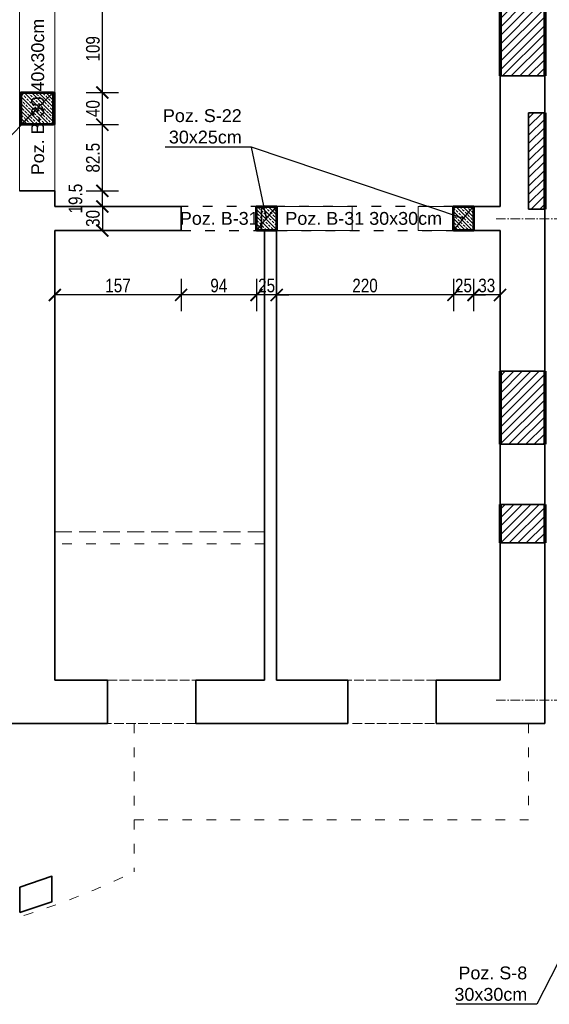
# Model space of a CAD drawing. Header units: inches. Extents: x 201967 to 338763, y -32705 to 30884.
# Tile 162 of 236: x 320283 to 320942, y 8867 to 10094. Entities that reach past the tile are written whole.
import ezdxf

# ---------------------------------------------------------------- set-up
doc = ezdxf.new("R2010")
doc.units = ezdxf.units.IN
doc.header["$MEASUREMENT"] = 0
for name, pattern in [('ACAD_ISO02W100', [15, 12, -3]), ('ACAD_ISO03W100', [30, 12, -18]), ('ACAD_ISO10W100', [18, 12, -3, 0, -3])]:
    doc.linetypes.add(name, pattern=pattern)
for name, color, linetype, lineweight in [('00 b ŚCIANY nowe-zamurowania', 242, 'Continuous', 70), ('00 d ŚCIANY wyburzenia', 254, 'WYBURZENIA', 9), ('01 a1 KONSTRUKCJA żelebet', 200, 'Continuous', 53), ('01 b KONSTRUKCJA belki', 92, 'ACAD_ISO03W100', 30), ('01h2 KONSTRUKCJA pozycje belki', 254, 'Continuous', 13), ('01h3 KONSTRUKCJA pozycje słupy', 252, 'Continuous', 13), ('02 b ściany dziłowe cienkie', 6, 'ACAD_ISO03W100', 13), ('11 OSIE ściany', 2, 'ACAD_ISO10W100', 5), ('12 PRZERYWANE 1', 73, 'ACAD_ISO03W100', 9), ('90 WYMIAR', 155, 'Continuous', 9), ('_proj_MURY konstr', 1, 'Continuous', 20), ('K_kreskowanie', 251, 'Continuous', 0)]:
    doc.layers.add(name, color=color, linetype=linetype, lineweight=lineweight)
doc.styles.add('100 arial', font='arial.ttf', dxfattribs={"width": 0.8, "height": 17})
doc.styles.add('OPIS', font='arial.ttf')
doc.styles.add('RomanS', font='romans.shx')
doc.styles.get("Standard").update_dxf_attribs({"font": 'arial.ttf'})
doc.linetypes.add('WYBURZENIA', pattern='A,12.7,-0.01,["X",Standard,S=2.54,R=0,X=0,Y=-1.27],-0.01', length=12.72)
doc.dimstyles.new('100', dxfattribs={"dimscale": 10, "dimtxt": 17, "dimasz": 1.5, "dimexe": 2, "dimexo": 2, "dimgap": 0.3, "dimtad": 1, "dimdec": 1, "dimrnd": 0.5, "dimdsep": 46, "dimtxsty": '100 arial', "dimblk": 'ARCHTICK', "dimcen": 10, "dimclrd": 256, "dimclre": 256, "dimclrt": 256, "dimadec": 0, "dimazin": 0, "dimtfac": 1, "dimtdec": 1, "dimtix": 1, "dimtmove": 1, "dimatfit": 3, "dimfxl": 2, "dimfxlon": 1, "dimtolj": 1, "dimarcsym": 0})
doc.dimstyles.new('DIM100txt12', dxfattribs={"dimtxt": 12, "dimasz": 1.05, "dimexe": 0, "dimexo": 8, "dimgap": 4, "dimtad": 1, "dimdec": 7, "dimrnd": 0.5, "dimdsep": 46, "dimtxsty": 'RomanS', "dimblk1": 'DIM', "dimblk2": 'DIM', "dimsah": 1, "dimcen": 0.09, "dimse1": 1, "dimse2": 1, "dimclrt": 256, "dimadec": 1, "dimazin": 0, "dimtfac": 1, "dimtdec": 7, "dimtix": 1, "dimtofl": 0, "dimtmove": 2, "dimatfit": 3, "dimfxl": 1, "dimtolj": 1, "dimtzin": 0, "dimarcsym": 0})
pattern_1 = [(45, (214354.1264067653, -6498.932997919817), (-5.303300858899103, 5.303300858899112), [])]
pattern_2 = [(45, (0, -25), (-4.490128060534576, 4.490128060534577), []), (45, (4.490130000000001, -25), (-4.490128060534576, 4.490128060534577), [3.175, -1.5875])]

# ---------------------------------------------------------------- blocks, each defined once
blk = doc.blocks.new('1 osie 2 część BPPZ')
at = {"layer": '11 OSIE ściany'}
for p, q in [((-95.33901275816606, -1200), (1219, -1200)), ((-95.33901275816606, -1800), (1219, -1800))]:
    blk.add_line(p, q, dxfattribs=at)
blk = doc.blocks.new('DIM')
for p, q in [((7.275957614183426e-12, -13.00000000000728), (7.275957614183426e-12, 12.99999999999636)), ((8.000000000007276, -7.275957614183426e-12), (-7.999999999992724, -7.275957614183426e-12))]:
    blk.add_line(p, q)
at = {"const_width": 1.714285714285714}
blk.add_lwpolyline([(5.714285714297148, 5.714285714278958), (-5.71428571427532, -5.71428571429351)], dxfattribs=at)
blk = doc.blocks.new('*U1188')
at = {"lineweight": 5, "ltscale": 0.25}
h = blk.add_hatch(dxfattribs=at)
h.set_pattern_fill('ANSI33', color=5, style=0)
h.set_pattern_definition(pattern_2)
h.paths.add_polyline_path([(0, 0), (-7.105427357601e-16, -30), (25, -30), (25, 0)])
blk.add_lwpolyline([(0, 0), (-7.105427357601e-16, -30), (25, -30), (25, 0)], close=True)
at = {"layer": 'Defpoints'}
blk.add_line((0, 0), (25, -30), dxfattribs=at)
blk = doc.blocks.new('*U1171')
at = {"lineweight": 5, "ltscale": 0.25}
h = blk.add_hatch(dxfattribs=at)
h.set_pattern_fill('ANSI33', color=5, style=0)
h.set_pattern_definition(pattern_2)
h.paths.add_polyline_path([(0, 0), (-2.131628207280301e-15, -40), (40, -40), (40, 0)])
blk.add_lwpolyline([(0, 0), (-2.131628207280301e-15, -40), (40, -40), (40, 0)], close=True)
at = {"layer": 'Defpoints'}
blk.add_line((0, 0), (40, -40), dxfattribs=at)
blk = doc.blocks.new('_ARCHTICK')
at = {"color": 0, "linetype": 'ByBlock', "const_width": 0.15}
blk.add_lwpolyline([(-0.5, -0.5), (0.5, 0.5)], dxfattribs=at)
blk = doc.blocks.new('*D1616')
at = {"layer": '90 WYMIAR', "lineweight": -2, "transparency": 16777216}
for p, q in [((320848.1382526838, 9770.717630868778), (320848.1382526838, 9730.717630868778)), ((320881.1382526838, 9770.717630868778), (320881.1382526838, 9730.717630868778)), ((320881.1382526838, 9750.717630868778), (320848.1382526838, 9750.717630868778))]:
    blk.add_line(p, q, dxfattribs=at)
at = {"layer": 'Defpoints', "color": 0, "transparency": 16777216}
for p in [(320848.1382526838, 9831.051841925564), (320881.1382526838, 9831.051841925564), (320848.1382526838, 9750.717630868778)]:
    blk.add_point(p, dxfattribs=at)
at = {"layer": '90 WYMIAR', "lineweight": -2, "transparency": 16777216, "xscale": 15, "yscale": 15, "zscale": 15, "rotation": 180}
blk.add_blockref('_ARCHTICK', (320848.1382526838, 9750.717630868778), dxfattribs=at)
at = {"layer": '90 WYMIAR', "lineweight": -2, "transparency": 16777216, "xscale": 15, "yscale": 15, "zscale": 15}
blk.add_blockref('_ARCHTICK', (320881.1382526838, 9750.717630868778), dxfattribs=at)
at = {"layer": '90 WYMIAR', "transparency": 16777216, "insert": (320864.6382526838, 9762.403169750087), "char_height": 17, "attachment_point": 5, "style": '100 arial'}
blk.add_mtext('\\A1;33', dxfattribs=at)
blk = doc.blocks.new('*D1617')
at = {"layer": '90 WYMIAR', "lineweight": -2, "transparency": 16777216}
for p, q in [((320823.1382526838, 9770.717630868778), (320823.1382526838, 9730.717630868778)), ((320848.1382526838, 9770.717630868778), (320848.1382526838, 9730.717630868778)), ((320823.1382526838, 9750.717630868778), (320808.1382526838, 9750.717630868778)), ((320848.1382526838, 9750.717630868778), (320823.1382526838, 9750.717630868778)), ((320848.1382526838, 9750.717630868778), (320863.1382526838, 9750.717630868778))]:
    blk.add_line(p, q, dxfattribs=at)
at = {"layer": 'Defpoints', "color": 0, "transparency": 16777216}
for p in [(320823.1382526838, 9831.051841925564), (320848.1382526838, 9831.051841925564), (320823.1382526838, 9750.717630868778)]:
    blk.add_point(p, dxfattribs=at)
at = {"layer": '90 WYMIAR', "lineweight": -2, "transparency": 16777216, "xscale": 15, "yscale": 15, "zscale": 15}
blk.add_blockref('_ARCHTICK', (320823.1382526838, 9750.717630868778), dxfattribs=at)
at = {"layer": '90 WYMIAR', "lineweight": -2, "transparency": 16777216, "xscale": 15, "yscale": 15, "zscale": 15, "rotation": 180}
blk.add_blockref('_ARCHTICK', (320848.1382526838, 9750.717630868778), dxfattribs=at)
at = {"layer": '90 WYMIAR', "transparency": 16777216, "insert": (320835.6382526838, 9762.397371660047), "char_height": 17, "attachment_point": 5, "style": '100 arial'}
blk.add_mtext('\\A1;25', dxfattribs=at)
blk = doc.blocks.new('*D1618')
at = {"layer": '90 WYMIAR', "lineweight": -2, "transparency": 16777216}
for p, q in [((320603.1382526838, 9770.717630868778), (320603.1382526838, 9730.717630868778)), ((320823.1382526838, 9770.717630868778), (320823.1382526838, 9730.717630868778)), ((320823.1382526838, 9750.717630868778), (320603.1382526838, 9750.717630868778))]:
    blk.add_line(p, q, dxfattribs=at)
at = {"layer": 'Defpoints', "color": 0, "transparency": 16777216}
for p in [(320603.1382526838, 9831.051841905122), (320823.1382526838, 9831.051841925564), (320603.1382526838, 9750.717630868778)]:
    blk.add_point(p, dxfattribs=at)
at = {"layer": '90 WYMIAR', "lineweight": -2, "transparency": 16777216, "xscale": 15, "yscale": 15, "zscale": 15, "rotation": 180}
blk.add_blockref('_ARCHTICK', (320603.1382526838, 9750.717630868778), dxfattribs=at)
at = {"layer": '90 WYMIAR', "lineweight": -2, "transparency": 16777216, "xscale": 15, "yscale": 15, "zscale": 15}
blk.add_blockref('_ARCHTICK', (320823.1382526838, 9750.717630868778), dxfattribs=at)
at = {"layer": '90 WYMIAR', "transparency": 16777216, "insert": (320713.1382526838, 9762.397371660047), "char_height": 17, "attachment_point": 5, "style": '100 arial'}
blk.add_mtext('\\A1;220', dxfattribs=at)
blk = doc.blocks.new('*D1619')
at = {"layer": '90 WYMIAR', "lineweight": -2, "transparency": 16777216}
for p, q in [((320578.1382708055, 9770.717630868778), (320578.1382708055, 9730.717630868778)), ((320603.1382526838, 9770.717630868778), (320603.1382526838, 9730.717630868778)), ((320578.1382708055, 9750.717630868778), (320563.1382708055, 9750.717630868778)), ((320603.1382526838, 9750.717630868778), (320578.1382708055, 9750.717630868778)), ((320603.1382526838, 9750.717630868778), (320618.1382526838, 9750.717630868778))]:
    blk.add_line(p, q, dxfattribs=at)
at = {"layer": 'Defpoints', "color": 0, "transparency": 16777216}
for p in [(320578.1382708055, 9831.051863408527), (320603.1382526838, 9831.051841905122), (320578.1382708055, 9750.717630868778)]:
    blk.add_point(p, dxfattribs=at)
at = {"layer": '90 WYMIAR', "lineweight": -2, "transparency": 16777216, "xscale": 15, "yscale": 15, "zscale": 15}
blk.add_blockref('_ARCHTICK', (320578.1382708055, 9750.717630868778), dxfattribs=at)
at = {"layer": '90 WYMIAR', "lineweight": -2, "transparency": 16777216, "xscale": 15, "yscale": 15, "zscale": 15, "rotation": 180}
blk.add_blockref('_ARCHTICK', (320603.1382526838, 9750.717630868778), dxfattribs=at)
at = {"layer": '90 WYMIAR', "transparency": 16777216, "insert": (320590.6382617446, 9762.397371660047), "char_height": 17, "attachment_point": 5, "style": '100 arial'}
blk.add_mtext('\\A1;25', dxfattribs=at)
blk = doc.blocks.new('*D1620')
at = {"layer": '90 WYMIAR', "lineweight": -2, "transparency": 16777216}
for p, q in [((320484.1382526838, 9770.717630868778), (320484.1382526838, 9730.717630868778)), ((320578.1382708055, 9770.717630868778), (320578.1382708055, 9730.717630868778)), ((320578.1382708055, 9750.717630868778), (320484.1382526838, 9750.717630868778))]:
    blk.add_line(p, q, dxfattribs=at)
at = {"layer": 'Defpoints', "color": 0, "transparency": 16777216}
for p in [(320484.1382526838, 9831.051863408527), (320578.1382708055, 9831.051863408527), (320484.1382526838, 9750.717630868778)]:
    blk.add_point(p, dxfattribs=at)
at = {"layer": '90 WYMIAR', "lineweight": -2, "transparency": 16777216, "xscale": 15, "yscale": 15, "zscale": 15, "rotation": 180}
blk.add_blockref('_ARCHTICK', (320484.1382526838, 9750.717630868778), dxfattribs=at)
at = {"layer": '90 WYMIAR', "lineweight": -2, "transparency": 16777216, "xscale": 15, "yscale": 15, "zscale": 15}
blk.add_blockref('_ARCHTICK', (320578.1382708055, 9750.717630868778), dxfattribs=at)
at = {"layer": '90 WYMIAR', "transparency": 16777216, "insert": (320531.1382617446, 9762.397371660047), "char_height": 17, "attachment_point": 5, "style": '100 arial'}
blk.add_mtext('\\A1;94', dxfattribs=at)
blk = doc.blocks.new('*D1621')
at = {"layer": '90 WYMIAR', "lineweight": -2, "transparency": 16777216}
for p, q in [((320327.1382526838, 9770.717630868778), (320327.1382526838, 9730.717630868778)), ((320484.1382526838, 9770.717630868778), (320484.1382526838, 9730.717630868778)), ((320484.1382526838, 9750.717630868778), (320327.1382526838, 9750.717630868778))]:
    blk.add_line(p, q, dxfattribs=at)
at = {"layer": 'Defpoints', "color": 0, "transparency": 16777216}
for p in [(320327.1382526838, 9831.051863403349), (320484.1382526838, 9831.051863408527), (320327.1382526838, 9750.717630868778)]:
    blk.add_point(p, dxfattribs=at)
at = {"layer": '90 WYMIAR', "lineweight": -2, "transparency": 16777216, "xscale": 15, "yscale": 15, "zscale": 15, "rotation": 180}
blk.add_blockref('_ARCHTICK', (320327.1382526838, 9750.717630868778), dxfattribs=at)
at = {"layer": '90 WYMIAR', "lineweight": -2, "transparency": 16777216, "xscale": 15, "yscale": 15, "zscale": 15}
blk.add_blockref('_ARCHTICK', (320484.1382526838, 9750.717630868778), dxfattribs=at)
at = {"layer": '90 WYMIAR', "transparency": 16777216, "insert": (320405.6382526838, 9762.397371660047), "char_height": 17, "attachment_point": 5, "style": '100 arial'}
blk.add_mtext('\\A1;157', dxfattribs=at)
blk = doc.blocks.new('*D1622')
at = {"layer": '90 WYMIAR', "lineweight": -2, "transparency": 16777216}
for p, q in [((320366.1561202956, 9880.545009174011), (320406.1561202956, 9880.545009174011)), ((320386.1561202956, 9861.051863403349), (320386.1561202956, 9880.545009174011)), ((320366.1561202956, 9861.051863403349), (320406.1561202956, 9861.051863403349))]:
    blk.add_line(p, q, dxfattribs=at)
at = {"layer": 'Defpoints', "color": 0, "transparency": 16777216}
for p in [(320327.1382526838, 9880.545009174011), (320386.1561202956, 9880.545009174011), (320327.1382526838, 9861.051863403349)]:
    blk.add_point(p, dxfattribs=at)
at = {"layer": '90 WYMIAR', "lineweight": -2, "transparency": 16777216, "xscale": 15, "yscale": 15, "zscale": 15}
for p, rotation in [((320386.1561202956, 9880.545009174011), 90), ((320386.1561202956, 9861.051863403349), 270)]:
    blk.add_blockref('_ARCHTICK', p, dxfattribs=dict(at, rotation=rotation))
at = {"layer": '90 WYMIAR', "transparency": 16777216, "insert": (320352.7966387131, 9870.798436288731), "char_height": 17, "attachment_point": 5, "rotation": 90, "style": '100 arial'}
blk.add_mtext('\\A1;19.5', dxfattribs=at)
blk = doc.blocks.new('*D1623')
at = {"layer": '90 WYMIAR', "lineweight": -2, "transparency": 16777216}
for p, q in [((320366.1561202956, 9962.975397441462), (320406.1561202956, 9962.975397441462)), ((320386.1561202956, 9880.545009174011), (320386.1561202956, 9962.975397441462)), ((320366.1561202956, 9880.545009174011), (320406.1561202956, 9880.545009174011))]:
    blk.add_line(p, q, dxfattribs=at)
at = {"layer": 'Defpoints', "color": 0, "transparency": 16777216}
for p in [(320325.1382526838, 9962.975397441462), (320386.1561202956, 9962.975397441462), (320327.1382526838, 9880.545009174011)]:
    blk.add_point(p, dxfattribs=at)
at = {"layer": '90 WYMIAR', "lineweight": -2, "transparency": 16777216, "xscale": 15, "yscale": 15, "zscale": 15}
for p, rotation in [((320386.1561202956, 9962.975397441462), 90), ((320386.1561202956, 9880.545009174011), 270)]:
    blk.add_blockref('_ARCHTICK', p, dxfattribs=dict(at, rotation=rotation))
at = {"layer": '90 WYMIAR', "transparency": 16777216, "insert": (320374.4763795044, 9921.760203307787), "char_height": 17, "attachment_point": 5, "rotation": 90, "style": '100 arial'}
blk.add_mtext('\\A1;82.5', dxfattribs=at)
blk = doc.blocks.new('*D1624')
at = {"layer": '90 WYMIAR', "lineweight": -2, "transparency": 16777216}
for p, q in [((320366.1561202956, 10002.97539744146), (320406.1561202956, 10002.97539744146)), ((320386.1561202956, 9962.975397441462), (320386.1561202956, 10002.97539744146)), ((320366.1561202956, 9962.975397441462), (320406.1561202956, 9962.975397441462))]:
    blk.add_line(p, q, dxfattribs=at)
at = {"layer": 'Defpoints', "color": 0, "transparency": 16777216}
for p in [(320325.1382526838, 10002.97539744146), (320386.1561202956, 10002.97539744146), (320325.1382526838, 9962.975397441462)]:
    blk.add_point(p, dxfattribs=at)
at = {"layer": '90 WYMIAR', "lineweight": -2, "transparency": 16777216, "xscale": 15, "yscale": 15, "zscale": 15}
for p, rotation in [((320386.1561202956, 10002.97539744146), 90), ((320386.1561202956, 9962.975397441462), 270)]:
    blk.add_blockref('_ARCHTICK', p, dxfattribs=dict(at, rotation=rotation))
at = {"layer": '90 WYMIAR', "transparency": 16777216, "insert": (320374.4763795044, 9982.975397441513), "char_height": 17, "attachment_point": 5, "rotation": 90, "style": '100 arial'}
blk.add_mtext('\\A1;40', dxfattribs=at)
blk = doc.blocks.new('*D1625')
at = {"layer": '90 WYMIAR', "lineweight": -2, "transparency": 16777216}
for p, q in [((320366.1561202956, 10111.93205555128), (320406.1561202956, 10111.93205555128)), ((320386.1561202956, 10002.97539744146), (320386.1561202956, 10111.93205555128)), ((320366.1561202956, 10002.97539744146), (320406.1561202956, 10002.97539744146))]:
    blk.add_line(p, q, dxfattribs=at)
at = {"layer": 'Defpoints', "color": 0, "transparency": 16777216}
for p in [(320327.1382526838, 10111.93205555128), (320386.1561202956, 10111.93205555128), (320325.1382526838, 10002.97539744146)]:
    blk.add_point(p, dxfattribs=at)
at = {"layer": '90 WYMIAR', "lineweight": -2, "transparency": 16777216, "xscale": 15, "yscale": 15, "zscale": 15}
for p, rotation in [((320386.1561202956, 10111.93205555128), 90), ((320386.1561202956, 10002.97539744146), 270)]:
    blk.add_blockref('_ARCHTICK', p, dxfattribs=dict(at, rotation=rotation))
at = {"layer": '90 WYMIAR', "transparency": 16777216, "insert": (320374.4763795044, 10057.45372649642), "char_height": 17, "attachment_point": 5, "rotation": 90, "style": '100 arial'}
blk.add_mtext('\\A1;109', dxfattribs=at)
blk = doc.blocks.new('*D1627')
at = {"layer": '90 WYMIAR', "lineweight": -2, "transparency": 16777216}
for p, q in [((320366.1561202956, 9861.051863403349), (320406.1561202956, 9861.051863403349)), ((320386.1561202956, 9861.051863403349), (320386.1561202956, 9831.051863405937)), ((320386.1561202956, 9831.051863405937), (320366.1561202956, 9831.051863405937))]:
    blk.add_line(p, q, dxfattribs=at)
at = {"layer": 'Defpoints', "color": 0, "transparency": 16777216}
for p in [(320327.1382526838, 9861.051863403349), (320386.1561202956, 9831.051863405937), (320405.6382526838, 9831.051863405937)]:
    blk.add_point(p, dxfattribs=at)
at = {"layer": '90 WYMIAR', "lineweight": -2, "transparency": 16777216, "xscale": 15, "yscale": 15, "zscale": 15}
for p, rotation in [((320386.1561202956, 9861.051863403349), 90), ((320386.1561202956, 9831.051863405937), 270)]:
    blk.add_blockref('_ARCHTICK', p, dxfattribs=dict(at, rotation=rotation))
at = {"layer": '90 WYMIAR', "transparency": 16777216, "insert": (320374.4705814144, 9846.051863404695), "char_height": 17, "attachment_point": 5, "rotation": 90, "style": '100 arial'}
blk.add_mtext('\\A1;30', dxfattribs=at)

msp = doc.modelspace()

# ---------------------------------------------------------------- hatches: boundary and pattern name
at = {"layer": '_proj_MURY konstr'}
h = msp.add_hatch(dxfattribs=at)
h.set_pattern_fill('ANSI31', scale=60, angle=359.9999999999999)
h.set_pattern_definition(pattern_1)
h.paths.add_polyline_path([(320936.7382526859, 10111.75964596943), (320881.1382526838, 10111.75964596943), (320881.1382526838, 10023.75964596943), (320936.7382526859, 10023.75964596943)])
h = msp.add_hatch(dxfattribs=at)
h.set_pattern_fill('ANSI31', scale=60, angle=359.9999999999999)
h.set_pattern_definition(pattern_1)
h.paths.add_polyline_path([(320916.7382526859, 9857.759645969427), (320936.7382526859, 9857.759645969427), (320936.7382526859, 9977.759645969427), (320916.7382526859, 9977.759645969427)])
h = msp.add_hatch(dxfattribs=at)
h.set_pattern_fill('ANSI31', scale=60, angle=359.9999999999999)
h.set_pattern_definition([(45, (214354.1264067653, -6954.932997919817), (-5.303300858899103, 5.303300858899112), [])])
h.paths.add_polyline_path([(320881.1382526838, 9655.759645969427), (320881.1382526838, 9564.759645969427), (320936.7382526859, 9564.759645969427), (320936.7382526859, 9655.759645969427)])
h = msp.add_hatch(dxfattribs=at)
h.set_pattern_fill('ANSI31', scale=60, angle=359.9999999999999)
h.set_pattern_definition([(45, (214354.1264067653, -7120.932997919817), (-5.303300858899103, 5.303300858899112), [])])
h.paths.add_polyline_path([(320881.1382526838, 9489.759645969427), (320881.1382526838, 9441.759645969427), (320936.7382526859, 9441.759645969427), (320936.7382526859, 9489.759645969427)])

# ---------------------------------------------------------------- linework, layer by layer
at = {"layer": '00 b ŚCIANY nowe-zamurowania'}
for p, q in [((320881.1382526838, 10111.75964596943), (320881.1382526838, 10023.75964596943)), ((320936.7382526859, 10111.75964596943), (320936.7382526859, 10023.75964596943)), ((320936.7382526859, 9977.759645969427), (320936.7382526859, 9857.759645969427)), ((320881.1382526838, 9655.759645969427), (320881.1382526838, 9564.759645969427)), ((320936.7382526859, 9655.759645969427), (320936.7382526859, 9564.759645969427)), ((320881.1382526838, 9489.759645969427), (320881.1382526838, 9441.759645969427)), ((320936.7382526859, 9489.759645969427), (320936.7382526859, 9441.759645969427))]:
    msp.add_line(p, q, dxfattribs=at)
at = {"layer": '00 d ŚCIANY wyburzenia', "ltscale": 2}
for p, q in [((320603.1382526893, 9861.051841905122), (320697.1382526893, 9861.051841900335)), ((320697.1382526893, 9861.051841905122), (320697.1382526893, 9831.051841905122)), ((320779.1382526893, 9861.051841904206), (320779.1382526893, 9831.051841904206)), ((320779.1382526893, 9861.051841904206), (320823.1382526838, 9861.051841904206)), ((320603.1382526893, 9831.051841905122), (320697.1382526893, 9831.051841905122)), ((320779.1382526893, 9831.051841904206), (320823.1382526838, 9831.051841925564))]:
    msp.add_line(p, q, dxfattribs=at)
msp.add_lwpolyline([(320327.1382526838, 9880.545009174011), (320283.1382526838, 9880.545009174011), (320283.1382526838, 10111.93205555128), (320327.1382526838, 10111.93205555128)], close=True, dxfattribs=at)
at = {"layer": '01 b KONSTRUKCJA belki'}
msp.add_lwpolyline([(320484.1382526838, 9831.051863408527), (320823.1382526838, 9831.051863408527), (320823.1382526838, 9861.051841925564), (320484.1382526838, 9861.051841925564)], close=True, dxfattribs=at)
at = {"layer": '02 b ściany dziłowe cienkie'}
for p, q in [((320588.1382526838, 9455.759645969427), (320327.1382526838, 9455.759645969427)), ((320588.1382526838, 9440.759645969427), (320327.1382526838, 9440.759645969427))]:
    msp.add_line(p, q, dxfattribs=at)
msp.add_lwpolyline([(320588.1382526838, 9440.759645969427), (320327.1382526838, 9440.759645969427), (320327.1382526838, 9455.759645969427), (320588.1382526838, 9455.759645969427)], close=True, dxfattribs=at)
at = {"layer": '12 PRZERYWANE 1'}
for p, q in [((320425.7382526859, 9216.731606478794), (320425.7382526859, 9031.759645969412)), ((320916.7382526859, 9216.759645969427), (320916.7382526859, 9096.759645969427)), ((320425.7382526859, 9096.75964596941), (320916.7382526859, 9096.759645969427))]:
    msp.add_line(p, q, dxfattribs=at)
msp.add_arc((319993.3735097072, 9926.017877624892), 993.2960564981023, 245.752764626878, 295.8032937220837, dxfattribs=at)
at = {"layer": '_proj_MURY konstr', "color": 3, "lineweight": 35}
for p, q in [((320881.1382526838, 10023.75964596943), (320881.1382526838, 9861.051841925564)), ((320881.1382526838, 10023.75964596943), (320936.7382526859, 10023.75964596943)), ((320936.7382526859, 10023.75964596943), (320936.7382526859, 9977.759645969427)), ((320283.1382526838, 10002.97550446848), (320327.1382526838, 10002.97550446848)), ((320327.1382526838, 10002.97550446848), (320327.1382526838, 9962.975397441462)), ((320936.7382526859, 9977.759645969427), (320916.7382526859, 9977.759645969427)), ((320916.7382526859, 9977.759645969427), (320916.7382526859, 9857.759645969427)), ((320327.1382526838, 9962.975397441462), (320283.1382526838, 9962.975397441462)), ((320327.1382526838, 9880.545009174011), (320283.1382526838, 9880.545009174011)), ((320327.1382526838, 9880.545009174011), (320327.1382526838, 9861.051863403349)), ((320327.1382526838, 9861.051863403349), (320484.1382526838, 9861.051863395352)), ((320484.1382526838, 9861.051863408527), (320484.1382526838, 9831.051863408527)), ((320584.1382526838, 9861.051863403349), (320603.1382526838, 9861.051863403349)), ((320584.1382526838, 9861.051863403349), (320584.1382526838, 9831.051863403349)), ((320603.1382526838, 9861.051863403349), (320603.1382526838, 9270.759645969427)), ((320916.7382526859, 9857.759645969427), (320936.7382526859, 9857.759645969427)), ((320936.7382526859, 9857.759645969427), (320936.7382526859, 9655.759645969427)), ((320327.1382526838, 9831.051863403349), (320327.1382526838, 9270.759645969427)), ((320327.1382526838, 9831.051863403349), (320484.1382526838, 9831.051863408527)), ((320584.1382526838, 9831.051863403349), (320588.1382526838, 9831.051863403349)), ((320588.1382526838, 9831.051863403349), (320588.1382526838, 9270.759645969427)), ((320881.1382526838, 9831.051863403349), (320881.1382526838, 9655.759645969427)), ((320881.1382526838, 9655.759645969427), (320936.7382526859, 9655.759645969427)), ((320881.1382526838, 9564.759645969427), (320881.1382526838, 9489.759645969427)), ((320881.1382526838, 9564.759645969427), (320936.7382526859, 9564.759645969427)), ((320936.7382526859, 9564.759645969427), (320936.7382526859, 9489.759645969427)), ((320881.1382526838, 9489.759645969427), (320936.7382526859, 9489.759645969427)), ((320881.1382526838, 9441.759645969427), (320881.1382526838, 9270.759645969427)), ((320881.1382526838, 9441.759645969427), (320936.7382526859, 9441.759645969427)), ((320936.7382526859, 9441.759645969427), (320936.7382526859, 9216.759645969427)), ((320392.6989628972, 9270.721767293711), (320327.1382526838, 9270.759645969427)), ((320392.6989628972, 9270.721767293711), (320392.7186131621, 9216.759645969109)), ((320588.1382526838, 9270.759645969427), (320502.7186131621, 9270.75963881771)), ((320502.7186131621, 9270.75963881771), (320502.7186131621, 9216.759645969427)), ((320691.7382526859, 9270.759645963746), (320603.1382526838, 9270.759645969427)), ((320691.7382526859, 9216.759645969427), (320691.7382526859, 9270.759645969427)), ((320801.7382526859, 9270.759645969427), (320801.7382526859, 9216.759645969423)), ((320881.1382526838, 9270.759645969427), (320801.7382526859, 9270.759645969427)), ((320197.7382526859, 9216.759645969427), (320392.7186131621, 9216.759645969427)), ((320502.7186131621, 9216.75963881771), (320691.7382526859, 9216.759645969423)), ((320801.7382526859, 9216.759645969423), (320936.7382526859, 9216.759645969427))]:
    msp.add_line(p, q, dxfattribs=at)
msp.add_lwpolyline([(320881.1382526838, 9831.051841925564), (320848.1382526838, 9831.051841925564), (320848.1382526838, 9861.051841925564), (320881.1382526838, 9861.051841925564)], dxfattribs=at)
msp.add_lwpolyline([(320283.4994755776, 8981.266048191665), (320323.4994755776, 8994.489057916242), (320323.4994755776, 9026.380073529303), (320283.4994755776, 9012.695231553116)], close=True, dxfattribs=at)
at = {"layer": 'K_kreskowanie', "linetype": 'ACAD_ISO02W100'}
for p, q in [((320392.7186131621, 9270.759645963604), (320502.7382526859, 9270.759645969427)), ((320801.7382526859, 9270.759645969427), (320691.7382526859, 9270.759645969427)), ((320502.7382526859, 9216.759645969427), (320392.7186277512, 9216.719582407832)), ((320697.7382526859, 9216.759645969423), (320801.7382526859, 9216.75964596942))]:
    msp.add_line(p, q, dxfattribs=at)

# ---------------------------------------------------------------- block references
at = {"layer": '01 a1 KONSTRUKCJA żelebet', "xscale": -1, "rotation": 180}
for name, p in [('*U1171', (320285.1382526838, 9962.975397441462)), ('*U1188', (320578.138252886, 9831.051841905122)), ('*U1188', (320823.1382526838, 9831.051841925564))]:
    msp.add_blockref(name, p, dxfattribs=at)
at = {"layer": '11 OSIE ściany'}
msp.add_blockref('1 osie 2 część BPPZ', (320971.5205435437, 11045.75867624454), dxfattribs=at)

# ---------------------------------------------------------------- texts
at = {"layer": '01h2 KONSTRUKCJA pozycje belki', "insert": (320305.7963282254, 9997.392547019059), "char_height": 16, "attachment_point": 5, "rotation": 89.99999999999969, "style": 'OPIS'}
msp.add_mtext('Poz. B-30 40x30cm', dxfattribs=at)
at = {"layer": '01h2 KONSTRUKCJA pozycje belki', "char_height": 16, "attachment_point": 5, "style": 'OPIS'}
for s, insert in [('Poz. B-31', (320531.7101757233, 9846.051841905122)), ('Poz. B-31 30x30cm', (320711.4751134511, 9846.051841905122))]:
    msp.add_mtext(s, dxfattribs=dict(at, insert=insert))
at = {"layer": '01h3 KONSTRUKCJA pozycje słupy', "char_height": 16, "attachment_point": 6, "style": 'OPIS'}
for s, insert in [('Poz. S-22\\P30x25cm', (320559.6696156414, 9960.73352036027)), ('Poz. S-8\\P30x30cm', (320915.0885457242, 8892.430864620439))]:
    msp.add_mtext(s, dxfattribs=dict(at, insert=insert))

# ---------------------------------------------------------------- dimensions: what is measured, and where the dimension line sits
at = {"layer": '90 WYMIAR'}
for base, p1, p2, picture, middle in [((320386.1561202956, 10111.93205555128), (320325.1382526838, 10002.97539744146), (320327.1382526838, 10111.93205555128), '*D1625', (320374.4763795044, 10057.45372649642)), ((320386.1561202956, 10002.97539744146), (320325.1382526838, 9962.975397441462), (320325.1382526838, 10002.97539744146), '*D1624', (320374.4763795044, 9982.975397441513)), ((320386.1561202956, 9962.975397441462), (320327.1382526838, 9880.545009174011), (320325.1382526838, 9962.975397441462), '*D1623', (320374.4763795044, 9921.760203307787)), ((320386.1561202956, 9831.051863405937), (320327.1382526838, 9861.051863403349), (320405.6382526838, 9831.051863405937), '*D1627', (320374.4705814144, 9846.051863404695))]:
    dim = msp.add_linear_dim(base=base, p1=p1, p2=p2, angle=90, dimstyle='100', dxfattribs=at)
    dim.commit()
    dim.dimension.update_dxf_attribs({"geometry": picture, "text_midpoint": middle})
dim = msp.add_linear_dim(base=(320386.1561202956, 9880.545009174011), p1=(320327.1382526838, 9861.051863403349), p2=(320327.1382526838, 9880.545009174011), angle=90, dimstyle='100', dxfattribs=at)
dim.commit()
dim.dimension.update_dxf_attribs({"geometry": '*D1622', "text_midpoint": (320364.4763795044, 9870.798436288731), "dimtype": 160})
for base, p1, p2, picture, middle in [((320327.1382526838, 9750.717630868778), (320484.1382526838, 9831.051863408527), (320327.1382526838, 9831.051863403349), '*D1621', (320405.6382526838, 9762.397371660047)), ((320484.1382526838, 9750.717630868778), (320578.1382708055, 9831.051863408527), (320484.1382526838, 9831.051863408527), '*D1620', (320531.1382617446, 9762.397371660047)), ((320578.1382708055, 9750.717630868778), (320603.1382526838, 9831.051841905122), (320578.1382708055, 9831.051863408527), '*D1619', (320590.6382617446, 9762.397371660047)), ((320603.1382526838, 9750.717630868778), (320823.1382526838, 9831.051841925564), (320603.1382526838, 9831.051841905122), '*D1618', (320713.1382526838, 9762.397371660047)), ((320823.1382526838, 9750.717630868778), (320848.1382526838, 9831.051841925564), (320823.1382526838, 9831.051841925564), '*D1617', (320835.6382526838, 9762.397371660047)), ((320848.1382526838, 9750.717630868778), (320881.1382526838, 9831.051841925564), (320848.1382526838, 9831.051841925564), '*D1616', (320864.6382526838, 9762.403169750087))]:
    dim = msp.add_linear_dim(base=base, p1=p1, p2=p2, dimstyle='100', dxfattribs=at)
    dim.commit()
    dim.dimension.update_dxf_attribs({"geometry": picture, "text_midpoint": middle})

# ---------------------------------------------------------------- leaders
at = {"layer": '01h3 KONSTRUKCJA pozycje słupy', "annotation_type": 0, "has_hookline": 1, "hookline_direction": 1}
for points, text_width in [([(320305.1382484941, 9982.947971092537), (320249.7491930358, 9925.617307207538), (320241.7491930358, 9925.617307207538)], 107.9072305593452), ([(320590.638252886, 9846.051841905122), (320571.6696156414, 9935.089136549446), (320563.6696156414, 9935.089136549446)], 95.24693042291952), ([(320971.5205433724, 8954.359643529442), (320927.0885457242, 8866.786480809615), (320919.0885457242, 8866.786480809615)], 88.31650750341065)]:
    msp.add_leader(points, dimstyle='DIM100txt12', override={"dimasz": 8, "dimgap": 4, "dimtad": 1}, dxfattribs=dict(at, text_width=text_width))
at = {"layer": '01h3 KONSTRUKCJA pozycje słupy'}
msp.add_leader([(320835.638252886, 9846.051841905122), (320571.6696156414, 9935.089136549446)], dimstyle='DIM100txt12', override={"dimasz": 8, "dimgap": 4, "dimtad": 1}, dxfattribs=at)

doc.saveas('drawing.dxf')
